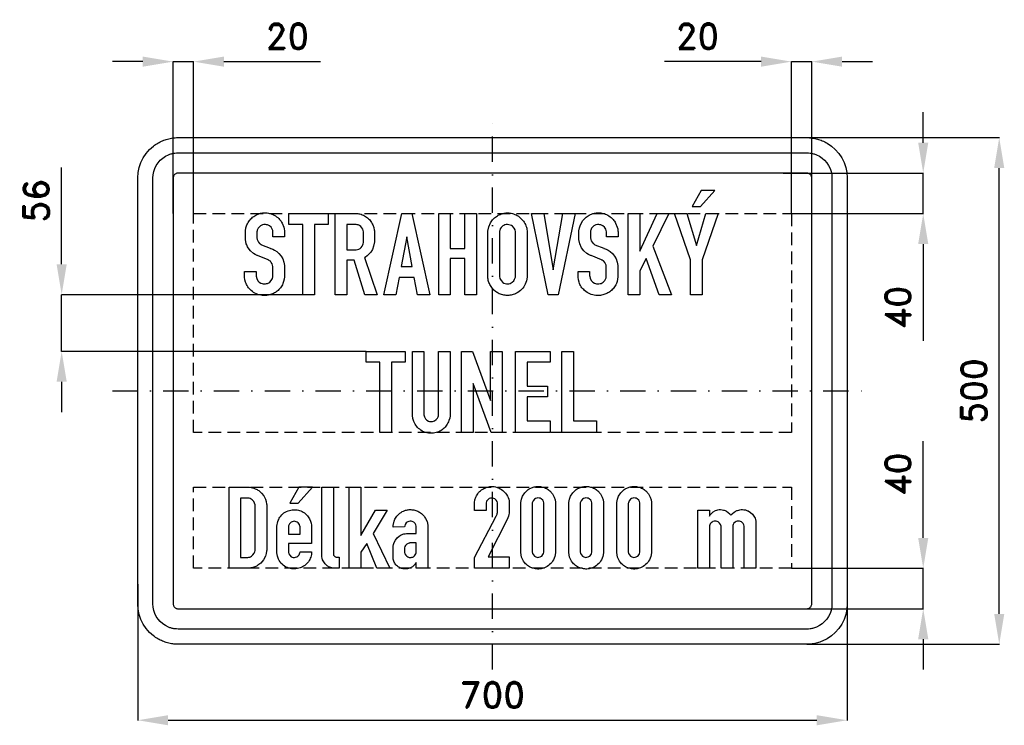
# Model space of a CAD drawing. Header units: millimetres. Extents: x -466 to 505, y -330 to 366.
import ezdxf

# ---------------------------------------------------------------- set-up
doc = ezdxf.new("R2010")
doc.units = ezdxf.units.MM
doc.header["$LTSCALE"] = 5
doc.linetypes.add('ČERCHOVANÁX2', pattern=[2, 1, -0.5, 0, -0.5])
doc.linetypes.add('ČÁRKOVANÁX2', pattern=[1.5, 1, -0.5])
doc.layers.add('Kóty', color=2, linetype='Continuous')
doc.layers.add('Značka', color=7, linetype='Continuous')
doc.styles.get("Standard").update_dxf_attribs({"font": 'romand.shx', "height": 25})
doc.dimstyles.get("Standard").update_dxf_attribs({"dimtxt": 25, "dimasz": 30, "dimexe": 0.18, "dimexo": 0.0625, "dimgap": 12.5, "dimtad": 1, "dimdec": 0, "dimzin": 0, "dimdsep": 46, "dimtxsty": 'Standard', "dimcen": 0.09, "dimadec": 0, "dimazin": 0, "dimtfac": 1, "dimtdec": 0, "dimtofl": 0, "dimtmove": 0, "dimatfit": 3, "dimfxl": 1, "dimtolj": 1, "dimtzin": 0, "dimarcsym": 0})

# ---------------------------------------------------------------- blocks, each defined once
blk = doc.blocks.new('*D2')
at = {"layer": 'Defpoints', "color": 0, "transparency": 16777216}
for p in [(295, -175), (425, -175), (280.77, -215)]:
    blk.add_point(p, dxfattribs=at)
at = {"layer": 'Kóty', "color": 0, "lineweight": -2, "transparency": 16777216}
for p, q in [((425, -145), (425, -49.52)), ((295.06, -175), (425.18, -175)), ((280.83, -215), (425.18, -215)), ((425, -245), (425, -275))]:
    blk.add_line(p, q, dxfattribs=at)
at = {"layer": 'Kóty', "color": 0, "transparency": 16777216}
for points in [[(420, -145), (430, -145), (425, -175)], [(420, -245), (430, -245), (425, -215)]]:
    blk.add_solid(points, dxfattribs=at)
at = {"layer": 'Kóty', "color": 0, "transparency": 16777216, "insert": (400, -82.26), "char_height": 25, "attachment_point": 5, "rotation": 90}
blk.add_mtext('\\A1;40', dxfattribs=at)
blk = doc.blocks.new('*D3')
at = {"layer": 'Defpoints', "color": 0, "transparency": 16777216}
for p in [(-295, 325), (-315, 174.91), (-295, 175)]:
    blk.add_point(p, dxfattribs=at)
at = {"layer": 'Kóty', "color": 0, "lineweight": -2, "transparency": 16777216}
for p, q in [((-345, 325), (-375, 325)), ((-315, 174.97), (-315, 325.18)), ((-295, 175.06), (-295, 325.18)), ((-265, 325), (-169.52, 325))]:
    blk.add_line(p, q, dxfattribs=at)
at = {"layer": 'Kóty', "color": 0, "transparency": 16777216}
for points in [[(-345, 330), (-345, 320), (-315, 325)], [(-265, 330), (-265, 320), (-295, 325)]]:
    blk.add_solid(points, dxfattribs=at)
at = {"layer": 'Kóty', "color": 0, "transparency": 16777216, "insert": (-202.26, 350), "char_height": 25, "attachment_point": 5}
blk.add_mtext('\\A1;20', dxfattribs=at)
blk = doc.blocks.new('*D4')
at = {"layer": 'Defpoints', "color": 0, "transparency": 16777216}
for p in [(295.06, 325), (295.06, 175), (315, 175)]:
    blk.add_point(p, dxfattribs=at)
at = {"layer": 'Kóty', "color": 0, "lineweight": -2, "transparency": 16777216}
for p, q in [((265.06, 325), (169.59, 325)), ((295.06, 175.06), (295.06, 325.18)), ((315, 175.06), (315, 325.18)), ((345, 325), (375, 325))]:
    blk.add_line(p, q, dxfattribs=at)
at = {"layer": 'Kóty', "color": 0, "transparency": 16777216}
for points in [[(265.06, 330), (265.06, 320), (295.06, 325)], [(345, 330), (345, 320), (315, 325)]]:
    blk.add_solid(points, dxfattribs=at)
at = {"layer": 'Kóty', "color": 0, "transparency": 16777216, "insert": (202.32, 350), "char_height": 25, "attachment_point": 5}
blk.add_mtext('\\A1;20', dxfattribs=at)
blk = doc.blocks.new('*D5')
at = {"layer": 'Defpoints', "color": 0, "transparency": 16777216}
for p in [(286.73, 215), (295, 175), (425, 175)]:
    blk.add_point(p, dxfattribs=at)
at = {"layer": 'Kóty', "color": 0, "lineweight": -2, "transparency": 16777216}
for p, q in [((425, 245), (425, 275)), ((286.79, 215), (425.18, 215)), ((295.06, 175), (425.18, 175)), ((425, 145), (425, 49.52))]:
    blk.add_line(p, q, dxfattribs=at)
at = {"layer": 'Kóty', "color": 0, "transparency": 16777216}
for points in [[(420, 245), (430, 245), (425, 215)], [(420, 145), (430, 145), (425, 175)]]:
    blk.add_solid(points, dxfattribs=at)
at = {"layer": 'Kóty', "color": 0, "transparency": 16777216, "insert": (400, 82.26), "char_height": 25, "attachment_point": 5, "rotation": 90}
blk.add_mtext('\\A1;40', dxfattribs=at)
blk = doc.blocks.new('*D6')
at = {"layer": 'Defpoints', "color": 0, "transparency": 16777216}
for p in [(350, -153.82), (-350, -190.8), (350, -325)]:
    blk.add_point(p, dxfattribs=at)
at = {"layer": 'Kóty', "color": 0, "lineweight": -2, "transparency": 16777216}
for p, q in [((350, -153.88), (350, -325.18)), ((-350, -190.86), (-350, -325.18)), ((-320, -325), (320, -325))]:
    blk.add_line(p, q, dxfattribs=at)
at = {"layer": 'Kóty', "color": 0, "transparency": 16777216}
for points in [[(-320, -320), (-320, -330), (-350, -325)], [(320, -320), (320, -330), (350, -325)]]:
    blk.add_solid(points, dxfattribs=at)
at = {"layer": 'Kóty', "color": 0, "transparency": 16777216, "insert": (0, -300), "char_height": 25, "attachment_point": 5}
blk.add_mtext('\\A1;700', dxfattribs=at)
blk = doc.blocks.new('*D7')
at = {"layer": 'Defpoints', "color": 0, "transparency": 16777216}
for p in [(269.62, 250), (500, 250), (310, -250)]:
    blk.add_point(p, dxfattribs=at)
at = {"layer": 'Kóty', "color": 0, "lineweight": -2, "transparency": 16777216}
for p, q in [((269.68, 250), (500.18, 250)), ((500, -220), (500, 220)), ((310.06, -250), (500.18, -250))]:
    blk.add_line(p, q, dxfattribs=at)
at = {"layer": 'Kóty', "color": 0, "transparency": 16777216}
for points in [[(495, 220), (505, 220), (500, 250)], [(495, -220), (505, -220), (500, -250)]]:
    blk.add_solid(points, dxfattribs=at)
at = {"layer": 'Kóty', "color": 0, "transparency": 16777216, "insert": (475, 0), "char_height": 25, "attachment_point": 5, "rotation": 90}
blk.add_mtext('\\A1;500', dxfattribs=at)
blk = doc.blocks.new('*D8')
at = {"layer": 'Defpoints', "color": 0, "transparency": 16777216}
for p in [(-425, 95), (-187.14, 95), (-124.62, 39)]:
    blk.add_point(p, dxfattribs=at)
at = {"layer": 'Kóty', "color": 0, "lineweight": -2, "transparency": 16777216}
for p, q in [((-425, 125), (-425, 220.48)), ((-187.2, 95), (-425.18, 95)), ((-124.68, 39), (-425.18, 39)), ((-425, 9), (-425, -21))]:
    blk.add_line(p, q, dxfattribs=at)
at = {"layer": 'Kóty', "color": 0, "transparency": 16777216}
for points in [[(-430, 125), (-420, 125), (-425, 95)], [(-430, 9), (-420, 9), (-425, 39)]]:
    blk.add_solid(points, dxfattribs=at)
at = {"layer": 'Kóty', "color": 0, "transparency": 16777216, "insert": (-450, 187.74), "char_height": 25, "attachment_point": 5, "rotation": 90}
blk.add_mtext('\\A1;56', dxfattribs=at)

msp = doc.modelspace()

# ---------------------------------------------------------------- linework, layer by layer
at = {"layer": 'Kóty'}
for points in [[(-315, 325), (-295, 325)], [(295.062, 325), (315, 325)], [(425, 175), (425, 215)], [(-425, 39), (-425, 95)], [(425, -215), (425, -175)]]:
    msp.add_lwpolyline(points, dxfattribs=at)
at = {"layer": 'Značka', "color": 6, "linetype": 'ČERCHOVANÁX2', "ltscale": 5}
for points in [[(0, -275), (0, 275)], [(-375, 0), (375, 0)]]:
    msp.add_lwpolyline(points, dxfattribs=at)
at = {"layer": 'Značka', "color": 5}
for points in [[(-310, -250), (-310.16, -250), (-310.31, -249.999, -0.032183), (-315.48, -249.637, -0.0354439), (-320.55, -248.582, -0.03628), (-325.46, -246.923, -0.0344196), (-330.09, -244.589, -0.033745), (-334.4, -241.714), (-338.28, -238.284), (-341.72, -234.403), (-344.59, -230.091), (-346.91, -225.46), (-348.58, -220.555), (-349.65, -215.477), (-350, -210.314), (-350, -210.157), (-350, -210), (-350, 210), (-350, 210.157), (-350, 210.314), (-349.64, 215.479), (-348.58, 220.555), (-346.92, 225.464), (-344.59, 230.091), (-341.71, 234.402), (-338.28, 238.284), (-334.4, 241.717, -0.0341991), (-330.09, 244.589, -0.0340344), (-325.46, 246.906, -0.0334143), (-320.55, 248.582, -0.0341236), (-315.48, 249.654, -0.0367402), (-310.31, 249.999), (-310.16, 250), (-310, 250), (310, 250), (310.16, 250), (310.31, 249.999, -0.032183), (315.48, 249.637, -0.0354467), (320.55, 248.582, -0.0362744), (325.46, 246.923, -0.0344144), (330.09, 244.589), (334.4, 241.714), (338.28, 238.284), (341.72, 234.403), (344.59, 230.091), (346.91, 225.46), (348.58, 220.555), (349.65, 215.477), (350, 210.314), (350, 210.157), (350, 210), (350, -210), (350, -210.157), (350, -210.314), (349.64, -215.479), (348.58, -220.555), (346.92, -225.464), (344.59, -230.091), (341.71, -234.402), (338.28, -238.284), (334.4, -241.717), (330.09, -244.589), (325.46, -246.906, -0.0334198), (320.55, -248.582, -0.0341208), (315.48, -249.654, -0.0367461), (310.31, -249.999), (310.16, -250), (310, -250), (-310, -250)], [(-310, -235), (-310.1, -235), (-310.2, -234.999, -0.0321783), (-313.42, -234.773, -0.035432), (-316.6, -234.114, -0.0362611), (-319.66, -233.077), (-322.56, -231.618), (-325.25, -229.821), (-327.68, -227.678), (-329.82, -225.252), (-331.62, -222.557), (-333.07, -219.663), (-334.11, -216.597), (-334.78, -213.423), (-335, -210.196), (-335, -210.098), (-335, -210), (-335, 210), (-335, 210.098), (-335, 210.196), (-334.77, 213.424), (-334.11, 216.597), (-333.08, 219.665), (-331.62, 222.557), (-329.82, 225.251), (-327.68, 227.678), (-325.25, 229.823), (-322.56, 231.618), (-319.66, 233.066, -0.033371), (-316.6, 234.114, -0.0341459), (-313.42, 234.784, -0.0367388), (-310.2, 234.999), (-310.1, 235), (-310, 235), (310, 235), (310.1, 235), (310.2, 234.999, -0.0321972), (313.42, 234.773, -0.0354136), (316.6, 234.114, -0.0362254), (319.66, 233.077), (322.56, 231.618), (325.25, 229.821), (327.68, 227.678), (329.82, 225.252), (331.62, 222.557), (333.07, 219.663), (334.11, 216.597), (334.78, 213.423), (335, 210.196), (335, 210.098), (335, 210), (335, -210), (335, -210.098), (335, -210.196), (334.77, -213.424), (334.11, -216.597), (333.08, -219.665), (331.62, -222.557), (329.82, -225.251), (327.68, -227.678), (325.25, -229.823), (322.56, -231.618), (319.66, -233.066), (316.6, -234.114, -0.0341366), (313.42, -234.784, -0.0367481), (310.2, -234.999), (310.1, -235), (310, -235), (-310, -235)], [(-310, -215), (310, -215), (310.02, -215), (310.04, -215, 0.0321908), (310.68, -214.955), (311.32, -214.823), (311.93, -214.615), (312.51, -214.324), (313.05, -213.964), (313.54, -213.536), (313.96, -213.05), (314.32, -212.511), (314.61, -211.933), (314.82, -211.319), (314.96, -210.685), (315, -210.039), (315, -210.02), (315, -210), (315, 210), (315, 210.02), (315, 210.039), (314.95, 210.685), (314.82, 211.319), (314.62, 211.933), (314.32, 212.511), (313.96, 213.05), (313.54, 213.536), (313.05, 213.965), (312.51, 214.324), (311.93, 214.613), (311.32, 214.823), (310.68, 214.957), (310.04, 215), (310.02, 215), (310, 215), (-310, 215), (-310.02, 215), (-310.04, 215, 0.0322852), (-310.68, 214.955), (-311.32, 214.823), (-311.93, 214.615), (-312.51, 214.324), (-313.05, 213.964), (-313.54, 213.536), (-313.96, 213.05), (-314.32, 212.511), (-314.61, 211.933), (-314.82, 211.319), (-314.96, 210.685), (-315, 210.039), (-315, 210.02), (-315, 210), (-315, -210), (-315, -210.02), (-315, -210.039), (-314.95, -210.685), (-314.82, -211.319), (-314.62, -211.933), (-314.32, -212.511), (-313.96, -213.05), (-313.54, -213.536), (-313.05, -213.965), (-312.51, -214.324), (-311.93, -214.613), (-311.32, -214.823), (-310.68, -214.957), (-310.04, -215), (-310.02, -215), (-310, -215)], [(-233.07, 117.942), (-233.07, 113.633), (-233.05, 113.429), (-233.04, 113.225), (-232.54, 110.907), (-231.4, 108.825), (-230.04, 107.394), (-228.36, 106.392, 0.0722468), (-226.23, 105.784, 0.0598211), (-223.99, 105.75, 0.0623344), (-221.77, 106.196, 0.0805348), (-219.78, 107.233), (-218.17, 108.838), (-217.12, 110.858), (-216.88, 111.563), (-216.72, 112.283), (-216.67, 112.587), (-216.63, 112.892), (-216.63, 122.25), (-216.63, 122.592), (-216.65, 122.933), (-216.91, 124.288), (-217.43, 125.583), (-218.16, 126.837), (-219.1, 127.917), (-219.82, 128.505), (-220.61, 128.992), (-220.93, 129.162), (-221.27, 129.325), (-231.71, 133.533), (-231.96, 133.628), (-232.21, 133.725), (-234.07, 134.642), (-235.81, 135.8), (-238.67, 138.317), (-240.97, 141.358, -0.0616245), (-242.82, 145.258), (-243.66, 149.467), (-243.69, 149.813), (-243.72, 150.158), (-243.72, 156.992), (-243.71, 157.555), (-243.69, 158.117), (-243.21, 161.111), (-242.17, 163.992, -0.0592737), (-239.82, 168.071, -0.0649142), (-236.56, 171.442, -0.0704478), (-232.29, 174.117, -0.069023), (-227.44, 175.525, -0.0591501), (-223.18, 175.76, -0.0595004), (-219, 174.992, -0.0737051), (-214.06, 172.742, -0.0723396), (-209.97, 169.167, -0.0586885), (-207.43, 165.634), (-205.81, 161.633), (-205.39, 159.902), (-205.15, 158.142), (-205.12, 157.754), (-205.09, 157.367), (-205.09, 152.167), (-216.52, 152.167), (-216.52, 156.492), (-216.55, 156.717), (-216.57, 156.942), (-216.8, 158.328), (-217.24, 159.658), (-218.39, 161.475), (-220.06, 162.883), (-221.93, 163.819, 0.0706575), (-223.98, 164.208, 0.0968647), (-226.91, 163.849, 0.097788), (-229.51, 162.408), (-231.09, 160.718), (-232.02, 158.642), (-232.19, 157.856), (-232.29, 157.058), (-232.32, 156.817), (-232.34, 156.575), (-232.34, 151.425), (-232.32, 151.221), (-232.31, 151.017), (-232.02, 149.467), (-231.46, 147.992), (-230.71, 146.715), (-229.72, 145.608), (-229.09, 145.068), (-228.4, 144.617), (-228.15, 144.48), (-227.89, 144.35), (-219.22, 140.875), (-218.95, 140.745), (-218.67, 140.617), (-216.8, 139.813), (-214.97, 138.95), (-212.69, 137.493), (-210.67, 135.667), (-208.55, 133.123), (-206.92, 130.25), (-205.79, 127.077), (-205.23, 123.758), (-205.21, 123.492), (-205.18, 123.225), (-205.18, 113.075), (-205.2, 112.858), (-205.22, 112.642), (-205.5, 110.392), (-205.98, 108.175, -0.0699369), (-207.8, 103.808, -0.0664355), (-210.75, 100.058, -0.060065), (-214.11, 97.302, -0.0585043), (-218.01, 95.417, -0.0603234), (-222.45, 94.349, -0.0589131), (-227.04, 94.358, -0.0774904), (-232.92, 95.864, -0.0829063), (-238.04, 99.133, -0.0708986), (-241.38, 102.865, -0.0727443), (-243.52, 107.35), (-244.15, 109.818), (-244.48, 112.342), (-244.5, 112.604), (-244.52, 112.867), (-244.52, 117.942), (-233.07, 117.942)], [(-155.11, 95.008), (-155.11, 175), (-134.12, 175), (-133.58, 174.998), (-133.04, 174.983, -0.0837761), (-128.45, 173.964, -0.0686376), (-124.29, 171.583, -0.0685329), (-120.62, 168.154, -0.0720971), (-118.07, 163.9), (-117.14, 161.321), (-116.56, 158.642), (-116.5, 158.263), (-116.44, 157.883), (-116.44, 146.933), (-116.5, 146.462), (-116.56, 145.992), (-117.22, 142.739), (-118.4, 139.642), (-120.01, 136.918), (-122.12, 134.542), (-123.62, 133.221), (-125.25, 132.075), (-125.66, 131.822), (-126.07, 131.575), (-113.62, 95.008), (-125.82, 95.008), (-136.53, 129.217), (-143.64, 129.217), (-143.64, 95.008), (-155.11, 95.008)], [(-4.55, 157.075), (-4.52, 157.404), (-4.5, 157.733), (-3.7, 161.95), (-1.98, 165.9, -0.0716258), (0.99, 169.902, -0.0679083), (4.94, 172.942, -0.0544799), (8.55, 174.646, -0.0541839), (12.43, 175.533, -0.0655175), (17.32, 175.557, -0.0682259), (22.03, 174.3, -0.0768003), (26.79, 171.547, -0.0704221), (30.58, 167.492, -0.0681892), (33.1, 162.982, -0.0846835), (34.14, 158.025), (34.16, 157.692), (34.18, 157.358), (34.18, 112.942), (34.14, 112.583), (34.11, 112.225), (33.51, 108.811), (32.33, 105.533, -0.0865179), (28.87, 100.296, -0.0879321), (23.83, 96.525, -0.0674266), (19.48, 94.812, -0.0628123), (14.84, 94.275, -0.0621647), (10.13, 94.798, -0.0660851), (5.73, 96.483, -0.0603162), (2.2, 98.871, -0.0556531), (-0.71, 102.025, -0.060057), (-3.04, 105.942, -0.0708195), (-4.27, 110.275), (-4.41, 111.36), (-4.51, 112.45), (-4.53, 112.746), (-4.55, 113.042), (-4.55, 157.075)], [(95.92, 117.942), (95.92, 113.633), (95.93, 113.429), (95.94, 113.225), (96.44, 110.907), (97.58, 108.825), (98.94, 107.394), (100.63, 106.392, 0.0721862), (102.75, 105.784, 0.0598211), (104.99, 105.75, 0.0623489), (107.22, 106.196, 0.0805348), (109.2, 107.233), (110.81, 108.838), (111.87, 110.858), (112.1, 111.563), (112.26, 112.283), (112.31, 112.587), (112.35, 112.892), (112.35, 122.25), (112.35, 122.592), (112.33, 122.933), (112.08, 124.288), (111.55, 125.583), (110.83, 126.837), (109.88, 127.917), (109.17, 128.505), (108.38, 128.992), (108.05, 129.162), (107.72, 129.325), (97.28, 133.533), (97.03, 133.628), (96.78, 133.725), (94.91, 134.642), (93.18, 135.8), (90.32, 138.317), (88.02, 141.358), (86.17, 145.258), (85.33, 149.467), (85.3, 149.813), (85.27, 150.158), (85.27, 156.992), (85.27, 157.555), (85.29, 158.117), (85.77, 161.111), (86.81, 163.992), (89.16, 168.071, -0.0649142), (92.43, 171.442, -0.0704478), (96.7, 174.117, -0.069023), (101.54, 175.525, -0.0591501), (105.8, 175.76, -0.0595004), (109.98, 174.992, -0.0737051), (114.92, 172.742, -0.0723396), (119.02, 169.167, -0.0586885), (121.55, 165.634), (123.18, 161.633), (123.6, 159.902), (123.83, 158.142), (123.87, 157.754), (123.89, 157.367), (123.89, 152.167), (112.46, 152.167), (112.46, 156.492), (112.44, 156.717), (112.41, 156.942), (112.18, 158.328), (111.74, 159.658), (110.59, 161.475), (108.93, 162.883), (107.05, 163.819, 0.0706712), (105, 164.208, 0.0968626), (102.08, 163.849, 0.097788), (99.48, 162.408), (97.89, 160.718), (96.97, 158.642), (96.8, 157.856), (96.69, 157.058), (96.67, 156.817), (96.64, 156.575), (96.64, 151.425), (96.66, 151.221), (96.68, 151.017), (96.96, 149.467), (97.53, 147.992), (98.28, 146.715), (99.26, 145.608), (99.89, 145.068), (100.58, 144.617), (100.84, 144.48), (101.09, 144.35), (109.76, 140.875), (110.03, 140.745), (110.31, 140.617), (112.18, 139.813), (114.02, 138.95), (116.29, 137.493), (118.31, 135.667), (120.43, 133.123), (122.06, 130.25), (123.19, 127.077), (123.75, 123.758), (123.78, 123.492), (123.8, 123.225), (123.8, 113.075), (123.78, 112.858), (123.76, 112.642), (123.48, 110.392), (123, 108.175, -0.069986), (121.18, 103.808, -0.0664355), (118.23, 100.058, -0.060065), (114.87, 97.302, -0.0585043), (110.98, 95.417, -0.0603234), (106.53, 94.349, -0.0589101), (101.94, 94.358, -0.0774704), (96.06, 95.864, -0.082863), (90.94, 99.133, -0.0708259), (87.61, 102.865, -0.0727016), (85.47, 107.35), (84.83, 109.818), (84.5, 112.342), (84.48, 112.604), (84.46, 112.867), (84.46, 117.942), (95.92, 117.942)], [(-143.64, 164.192), (-143.64, 139.267), (-134.92, 139.267), (-134.61, 139.276), (-134.31, 139.292, 0.0896395), (-131.76, 139.954, 0.0957111), (-129.61, 141.475), (-128.56, 142.748), (-127.79, 144.217), (-127.41, 145.261), (-127.19, 146.342), (-127.16, 146.629), (-127.14, 146.917), (-127.14, 156.475), (-127.16, 156.738), (-127.19, 157), (-127.42, 158.33), (-127.86, 159.608), (-128.73, 161.131), (-129.95, 162.4), (-131.21, 163.272), (-132.62, 163.858), (-133.54, 164.084), (-134.48, 164.183), (-134.81, 164.192), (-135.14, 164.192), (-143.64, 164.192)], [(6.9, 156.458), (6.9, 113.65), (6.92, 113.367), (6.95, 113.083), (7.44, 110.866), (8.5, 108.858), (10.24, 107.092, 0.086079), (12.49, 106.017, 0.0855203), (14.97, 105.671, 0.0834693), (17.42, 106.158, 0.0742466), (19.4, 107.191), (21, 108.75), (21.9, 110.164), (22.48, 111.733), (22.63, 112.433), (22.71, 113.142), (22.72, 113.404), (22.73, 113.667), (22.73, 156.575), (22.7, 156.871), (22.68, 157.167), (22.27, 158.994), (21.43, 160.675), (19.75, 162.532, 0.0838675), (17.53, 163.725, 0.0862725), (14.96, 164.221, 0.0864406), (12.38, 163.825, 0.0775916), (10.28, 162.827), (8.62, 161.242), (7.77, 159.889), (7.21, 158.392), (7.04, 157.672), (6.93, 156.942), (6.92, 156.7), (6.9, 156.458)], [(-78.97, 39), (-67.57, 39), (-67.57, -22.908), (-67.55, -23.192), (-67.53, -23.475), (-67.03, -25.578), (-65.97, -27.467), (-64.73, -28.776), (-63.19, -29.7, 0.0785427), (-61.2, -30.246, 0.0781895), (-59.14, -30.158, 0.0795996), (-57.12, -29.469), (-55.38, -28.2), (-54.29, -26.941), (-53.59, -25.467), (-53.38, -24.663), (-53.24, -23.842), (-53.21, -23.625), (-53.18, -23.408), (-53.18, 39), (-41.79, 39), (-41.79, -23.758), (-41.79, -24.1), (-41.79, -24.442), (-42.12, -26.913), (-42.86, -29.317, -0.065527), (-45.2, -33.798, -0.0714881), (-48.65, -37.475, -0.0753688), (-53.02, -40.207, -0.0739235), (-58.03, -41.55, -0.0916798), (-64.61, -41.292, -0.0962638), (-70.63, -38.675, -0.0816806), (-74.74, -35.009, -0.0765706), (-77.51, -30.267), (-78.48, -27.335), (-78.93, -24.3), (-78.95, -23.971), (-78.97, -23.642), (-78.97, 39)], [(-259.86, -175), (-259.86, -94.992), (-240.55, -94.992), (-240.05, -95.026), (-239.55, -95.067, -0.0409619), (-236.71, -95.575, -0.0391357), (-233.97, -96.533, -0.0517276), (-230.62, -98.346, -0.0556042), (-227.73, -100.825), (-225.5, -103.649), (-223.9, -106.875), (-223.16, -109.222), (-222.77, -111.642), (-222.75, -111.883), (-222.73, -112.125), (-222.73, -157.325), (-222.75, -157.675), (-222.77, -158.025), (-223.14, -160.517), (-223.87, -162.933), (-225.81, -166.691), (-228.6, -169.9, -0.0628803), (-232.28, -172.645, -0.0695289), (-236.5, -174.325), (-238.31, -174.714), (-240.15, -174.925), (-240.75, -174.966), (-241.35, -175), (-259.86, -175)], [(-151.21, -175), (-156, -175), (-156.37, -174.973), (-156.74, -174.942, -0.036044), (-158.56, -174.63), (-160.33, -174.05, -0.0608763), (-162.9, -172.658), (-165.07, -170.692), (-166.5, -168.795), (-167.54, -166.667), (-168.02, -165.172), (-168.32, -163.633), (-168.37, -163.254), (-168.41, -162.875), (-168.41, -94.992), (-156.94, -94.992), (-156.94, -160.55), (-156.91, -160.796), (-156.88, -161.042), (-156.66, -161.915), (-156.25, -162.717), (-155.65, -163.393), (-154.89, -163.867), (-154.45, -164.027), (-154, -164.125), (-153.8, -164.153), (-153.6, -164.175), (-151.21, -164.175), (-151.21, -175)], [(-17.71, -174.992), (-17.71, -164.283), (3.64, -123.55), (3.95, -122.998), (4.24, -122.433), (4.54, -121.671), (4.78, -120.883), (4.98, -120.114), (5.09, -119.333), (5.1, -119.03), (5.1, -118.725), (5.1, -111.233), (5.08, -110.878), (5.05, -110.525), (4.59, -109.12), (3.74, -107.875), (2.3, -106.605, 0.0903818), (0.55, -105.883, 0.11979), (-1.99, -105.872, 0.119924), (-4.31, -107.033), (-5.75, -108.709), (-6.32, -110.767), (-6.33, -111.05), (-6.34, -111.333), (-6.34, -117.983), (-17.71, -117.983), (-17.71, -110.758), (-17.7, -110.396), (-17.68, -110.033), (-17.28, -107.389), (-16.43, -104.842, -0.0838984), (-13.62, -100.35, -0.0785134), (-9.51, -96.95, -0.0638924), (-5.71, -95.119, -0.0673252), (-1.59, -94.342, -0.100454), (4.72, -95.148, -0.09702), (10.38, -98.375, -0.102919), (14.85, -103.7, -0.12666), (16.52, -110.183), (16.53, -110.546), (16.54, -110.908), (16.54, -118.783), (16.53, -119.067), (16.51, -119.35), (16.37, -120.679), (16.15, -122), (15.78, -123.652), (15.27, -125.258), (15.19, -125.475), (15.1, -125.692), (-4.09, -163.583), (16.56, -163.583), (16.56, -174.992), (-17.71, -174.992)], [(27.9, -110.892), (27.92, -110.421), (27.95, -109.95), (28.52, -106.76), (29.73, -103.733), (31.81, -100.491), (34.59, -97.833, -0.0573432), (37.72, -95.892, -0.0560204), (41.21, -94.7, -0.0629522), (45.36, -94.228, -0.0650603), (49.5, -94.817, -0.06221), (53.21, -96.261, -0.0596193), (56.47, -98.558), (59.14, -101.461), (61.05, -104.908), (61.86, -107.354), (62.22, -109.892), (62.24, -110.304), (62.25, -110.717), (62.25, -159.083), (62.24, -159.413), (62.22, -159.742), (61.58, -163.302), (60.14, -166.658, -0.0909099), (56.39, -171.406, -0.0926489), (51.2, -174.517, -0.0699627), (46.99, -175.641, -0.0683834), (42.64, -175.575, -0.0774013), (37.77, -174.159, -0.0793055), (33.56, -171.325, -0.0685323), (30.7, -168.005), (28.8, -164.058), (28.18, -161.844), (27.91, -159.575), (27.9, -159.304), (27.9, -159.033), (27.9, -110.892)], [(75.25, -110.892), (75.28, -110.421), (75.3, -109.95), (75.88, -106.76), (77.09, -103.733), (79.17, -100.491), (81.95, -97.833, -0.0573814), (85.08, -95.892, -0.0560382), (88.57, -94.7, -0.0629493), (92.72, -94.228, -0.0650648), (96.85, -94.817, -0.06221), (100.57, -96.261, -0.059587), (103.83, -98.558), (106.5, -101.461), (108.4, -104.908), (109.22, -107.354), (109.58, -109.892), (109.6, -110.304), (109.61, -110.717), (109.61, -159.083), (109.6, -159.413), (109.58, -159.742), (108.94, -163.302), (107.5, -166.658, -0.0909099), (103.75, -171.406, -0.0926489), (98.56, -174.517, -0.0699338), (94.35, -175.641, -0.0683834), (90, -175.575, -0.0774013), (85.12, -174.159, -0.0793593), (80.92, -171.325, -0.0686166), (78.06, -168.005), (76.16, -164.058), (75.54, -161.844), (75.27, -159.575), (75.26, -159.304), (75.25, -159.033), (75.25, -110.892)], [(122.61, -110.892), (122.63, -110.421), (122.66, -109.95), (123.24, -106.76), (124.45, -103.733), (126.53, -100.491), (129.3, -97.833, -0.0573814), (132.44, -95.892, -0.0560382), (135.93, -94.7, -0.0629625), (140.08, -94.228, -0.0650603), (144.21, -94.817, -0.0622287), (147.93, -96.261, -0.059587), (151.19, -98.558), (153.86, -101.461), (155.76, -104.908), (156.58, -107.354), (156.94, -109.892), (156.96, -110.304), (156.97, -110.717), (156.97, -159.083), (156.96, -159.413), (156.94, -159.742), (156.29, -163.302), (154.85, -166.658, -0.0909099), (151.1, -171.406, -0.0926489), (145.92, -174.517, -0.0699338), (141.71, -175.641, -0.0683834), (137.35, -175.575, -0.0774013), (132.48, -174.159, -0.0793292), (128.28, -171.325, -0.068577), (125.42, -168.005), (123.52, -164.058), (122.9, -161.844), (122.63, -159.575), (122.62, -159.304), (122.61, -159.033), (122.61, -110.892)], [(-248.4, -105.683), (-248.4, -164.342), (-241.8, -164.342), (-241.56, -164.314), (-241.32, -164.283, 0.0420479), (-239.51, -163.897, 0.0682814), (-237.84, -163.133), (-236.33, -161.889), (-235.19, -160.258), (-234.54, -158.837), (-234.22, -157.333), (-234.2, -157.071), (-234.18, -156.808), (-234.18, -113.083), (-234.18, -112.725), (-234.2, -112.367), (-234.59, -110.659), (-235.45, -109.092), (-237.05, -107.353, 0.0832393), (-239.07, -106.208), (-240.12, -105.88), (-241.2, -105.717), (-241.47, -105.698), (-241.74, -105.683), (-248.4, -105.683)], [(39.28, -111.425), (39.28, -158.017), (39.29, -158.32), (39.31, -158.625), (39.61, -160.326), (40.35, -161.867), (41.41, -163.014), (42.79, -163.792, 0.093696), (44.87, -164.234, 0.0987709), (46.95, -163.875, 0.0896123), (48.62, -162.947), (49.88, -161.508), (50.47, -160.338), (50.75, -159.075), (50.77, -158.859), (50.78, -158.642), (50.78, -111.175), (50.77, -110.82), (50.75, -110.467), (50.38, -109.02), (49.58, -107.733), (47.97, -106.367, 0.0963734), (45.95, -105.708, 0.104519), (43.66, -105.805, 0.103999), (41.57, -106.825), (40.07, -108.419), (39.35, -110.425), (39.3, -110.924), (39.28, -111.425)], [(86.64, -111.425), (86.64, -158.017), (86.65, -158.32), (86.67, -158.625), (86.97, -160.326), (87.71, -161.867), (88.77, -163.014), (90.15, -163.792, 0.0936617), (92.23, -164.234, 0.0987709), (94.31, -163.875, 0.0896123), (95.98, -162.947), (97.24, -161.508), (97.83, -160.338), (98.1, -159.075), (98.12, -158.859), (98.14, -158.642), (98.14, -111.175), (98.13, -110.82), (98.11, -110.467), (97.74, -109.02), (96.94, -107.733), (95.32, -106.367, 0.0963017), (93.31, -105.708, 0.104519), (91.01, -105.805, 0.104091), (88.93, -106.825), (87.43, -108.419), (86.71, -110.425), (86.66, -110.924), (86.64, -111.425)], [(134, -111.425), (134, -158.017), (134.01, -158.32), (134.03, -158.625), (134.33, -160.326), (135.07, -161.867), (136.12, -163.014), (137.5, -163.792, 0.0937093), (139.59, -164.234, 0.0987709), (141.67, -163.875, 0.0894877), (143.34, -162.947), (144.6, -161.508), (145.18, -160.338), (145.46, -159.075), (145.48, -158.859), (145.5, -158.642), (145.5, -111.175), (145.49, -110.82), (145.47, -110.467), (145.1, -109.02), (144.3, -107.733), (142.68, -106.367, 0.0963481), (140.67, -105.708, 0.104519), (138.37, -105.805, 0.104091), (136.29, -106.825), (134.79, -108.419), (134.07, -110.425), (134.02, -110.924), (134, -111.425)], [(-178.42, -158.625), (-178.45, -159.371), (-178.5, -160.117, -0.076079), (-179.73, -165.141, -0.0826268), (-182.45, -169.567, -0.0840011), (-186.29, -173.002, -0.0782776), (-191.02, -175.05, -0.0856362), (-196.68, -175.701, -0.0877255), (-202.26, -174.392, -0.094605), (-207.54, -171.085, -0.106627), (-211.09, -166.092), (-212.16, -162.944), (-212.67, -159.658), (-212.7, -159.404), (-212.72, -159.15), (-212.72, -133.808), (-212.68, -133.567), (-212.64, -133.325), (-211.61, -128.857, -0.0723805), (-209.69, -124.733, -0.104841), (-205.66, -120.441, -0.0902901), (-200.21, -117.917, -0.0777033), (-195.22, -117.201, -0.077789), (-190.28, -118.042, -0.0807204), (-185.47, -120.404, -0.0876194), (-181.72, -124.167), (-180.42, -126.256), (-179.44, -128.517), (-178.82, -130.518), (-178.48, -132.575), (-178.45, -132.991), (-178.42, -133.408), (-178.42, -150.692), (-201.25, -150.692), (-201.25, -158.958), (-201.26, -159.184), (-201.25, -159.408), (-200.87, -160.877), (-199.99, -162.183), (-198.42, -163.567, 0.1006), (-196.5, -164.283, 0.113478), (-194.15, -164.207, 0.108901), (-192.02, -163.133), (-190.67, -161.664), (-189.95, -159.842), (-189.85, -159.236), (-189.79, -158.625), (-178.42, -158.625)], [(-75.25, -175), (-75.24, -169.35), (-75.88, -170.348), (-76.58, -171.308), (-78.86, -173.447, -0.0679011), (-81.65, -174.9, -0.0517995), (-83.91, -175.535, -0.0499119), (-86.25, -175.7, -0.0742144), (-89.78, -175.134, -0.0802214), (-92.98, -173.525, -0.0887498), (-95.84, -170.739, -0.0863992), (-97.59, -167.167), (-97.9, -166.007), (-98.05, -164.825), (-98.08, -164.409), (-98.09, -163.992), (-98.09, -154.075), (-98.06, -153.687), (-98.03, -153.3), (-97.69, -151.487), (-97.09, -149.733), (-95.79, -147.235), (-94.02, -145.058), (-92.12, -143.423), (-89.95, -142.142), (-87.5, -141.169, -0.0601193), (-84.91, -140.742), (-84.65, -140.727), (-84.39, -140.717), (-75.2, -140.717), (-75.2, -133.808), (-75.22, -133.596), (-75.25, -133.383), (-75.66, -132.022), (-76.4, -130.8), (-77.66, -129.586), (-79.25, -128.833, 0.0945579), (-81.3, -128.566, 0.0970238), (-83.32, -129.083, 0.0941791), (-85.01, -130.217), (-86.11, -131.867), (-86.47, -133.039), (-86.66, -134.267), (-98.09, -134.35), (-98.06, -133.575), (-98.01, -132.8), (-97.1, -128.537, -0.0687873), (-95.07, -124.633, -0.085674), (-91.31, -120.608, -0.0855689), (-86.45, -118.067, -0.0554559), (-83.09, -117.253, -0.0533492), (-79.65, -117.183, -0.0615278), (-75.61, -117.969, -0.0626069), (-71.89, -119.717, -0.0647795), (-68.57, -122.343, -0.0622534), (-66, -125.733), (-64.49, -128.94), (-63.81, -132.375), (-63.78, -132.825), (-63.76, -133.275), (-63.76, -175), (-75.25, -175)], [(202.69, -175), (202.69, -117.825), (214.15, -117.825), (214.15, -123.517), (214.92, -122.366), (215.75, -121.267), (217.71, -119.438), (220.05, -118.108, -0.0567291), (222.43, -117.345, -0.0546389), (224.93, -117.125, -0.0655257), (228.01, -117.534, -0.0658167), (230.89, -118.725), (232.61, -119.865), (234.09, -121.283), (234.68, -121.984), (235.24, -122.708), (235.85, -121.99), (236.48, -121.292), (238.95, -119.254, -0.0639781), (241.83, -117.867, -0.0504293), (244.18, -117.263, -0.046762), (246.61, -117.125, -0.0540953), (249.51, -117.494, -0.0562744), (252.25, -118.483), (254.49, -119.827), (256.45, -121.583), (257.95, -123.439), (259.04, -125.542), (259.5, -127.005), (259.76, -128.517), (259.82, -128.975), (259.86, -129.433), (259.86, -175), (248.45, -175), (248.45, -134.133), (248.45, -133.816), (248.43, -133.5), (248.04, -132.041), (247.23, -130.733), (245.63, -129.293, 0.102629), (243.61, -128.567, 0.105002), (241.39, -128.626, 0.103212), (239.39, -129.558), (238.26, -130.61), (237.46, -131.933), (237.18, -132.701), (237.05, -133.5), (237.05, -133.679), (237.05, -133.858), (237.05, -175), (225.59, -175), (225.59, -134.375), (225.58, -133.983), (225.56, -133.592), (225.12, -131.964), (224.17, -130.533), (222.63, -129.243, 0.0947073), (220.74, -128.592, 0.0990576), (218.6, -128.63, 0.0992324), (216.64, -129.475), (215.68, -130.266), (214.93, -131.258), (214.46, -132.232), (214.2, -133.275), (214.18, -133.5), (214.15, -133.725), (214.15, -175), (202.69, -175)], [(-189.83, -141.458), (-189.83, -134.042), (-189.85, -133.733), (-189.88, -133.425), (-190.47, -131.647), (-191.66, -130.167, 0.101055), (-193.48, -129.031, 0.0988048), (-195.59, -128.683, 0.092309), (-197.57, -129.036, 0.0953409), (-199.28, -130.075), (-200.27, -131.191), (-200.93, -132.525), (-201.09, -133.048), (-201.2, -133.583), (-201.21, -133.77), (-201.23, -133.958), (-201.23, -141.458), (-189.83, -141.458)], [(-75.21, -150.042), (-80.91, -150.042), (-81.13, -150.048), (-81.35, -150.058, 0.046452), (-82.32, -150.217), (-83.26, -150.55), (-84.59, -151.35), (-85.66, -152.492), (-86.33, -153.677), (-86.62, -154.983), (-86.63, -155.133), (-86.64, -155.283), (-86.64, -159.017), (-86.63, -159.188), (-86.62, -159.358), (-86.28, -160.776), (-85.55, -162.058), (-84.58, -163.11), (-83.38, -163.858), (-82.17, -164.259, 0.0556655), (-80.89, -164.367, 0.0650413), (-79.37, -164.163, 0.0760842), (-77.99, -163.558), (-77.01, -162.798), (-76.2, -161.833), (-75.58, -160.799), (-75.25, -159.667), (-75.23, -159.455), (-75.21, -159.242), (-75.21, -150.042)]]:
    msp.add_lwpolyline(points, format="xyb", dxfattribs=at)
for points in [[(197.03, 182.128), (205.26, 182.128), (219.4, 197.904), (206.09, 197.904), (197.03, 182.128)], [(-187.14, 95), (-187.14, 164.325), (-200.76, 164.325), (-200.76, 175), (-162.12, 175), (-162.11, 164.325), (-175.7, 164.325), (-175.7, 95), (-187.14, 95)], [(-107.28, 95), (-89.54, 175.008), (-79.52, 175.008), (-61.63, 95), (-73.8, 95), (-77.12, 112.125), (-92.01, 112.125), (-95.23, 95), (-107.28, 95)], [(-52.97, 95), (-52.97, 175), (-41.57, 175), (-41.57, 140.683), (-27.25, 140.683), (-27.25, 175), (-15.89, 175), (-15.89, 95), (-27.25, 95), (-27.25, 130.658), (-41.57, 130.658), (-41.57, 95), (-52.97, 95)], [(55, 95), (38.52, 175), (50.63, 175), (59.98, 119.417), (69.3, 175), (81.46, 175), (64.96, 95), (55, 95)], [(133.89, 95.008), (133.89, 175), (145.32, 175), (145.32, 137.925), (162.55, 175), (174.06, 175), (158.18, 142.867), (176.78, 95.008), (164.58, 95.008), (151.75, 130.658), (145.32, 118.642), (145.32, 95.008), (133.89, 95.008)], [(195.44, 95), (195.47, 129.325), (179.78, 175.008), (191.93, 175.008), (201.23, 143.667), (210.52, 175.008), (222.64, 175.008), (206.93, 129.325), (206.94, 95), (195.44, 95)], [(-89.97, 122.867), (-79.04, 122.867), (-84.54, 152.083), (-89.97, 122.867)], [(-111, -41), (-111, 28.325), (-124.62, 28.325), (-124.62, 39), (-85.98, 39), (-85.97, 28.325), (-99.56, 28.325), (-99.56, -41), (-111, -41)], [(-30.45, -41), (-30.45, 39), (-19.62, 39), (-1.84, -9.533), (-1.84, 39), (9.55, 39), (9.55, -41), (-1.14, -41), (-19.04, 7.433), (-19.04, -41), (-30.45, -41)], [(22.88, -41), (22.88, 39), (57.11, 39), (57.11, 28.4), (34.24, 28.4), (34.24, 4.775), (54.28, 4.775), (54.28, -5.942), (34.24, -5.942), (34.24, -29.592), (57.11, -29.592), (57.11, -41), (22.88, -41)], [(68.45, -41), (68.45, 39), (79.88, 39), (79.88, -29.658), (102.74, -29.658), (102.74, -41), (68.45, -41)], [(-199.97, -110.776), (-191.74, -110.776), (-177.6, -95), (-190.91, -95), (-199.97, -110.776)], [(-141.21, -175), (-141.21, -95), (-129.78, -95), (-129.78, -142.683), (-115.35, -117.808), (-103.9, -117.808), (-117.52, -140.7), (-101.09, -175), (-113.98, -175), (-124.02, -150.717), (-129.78, -159.183), (-129.78, -175), (-141.21, -175)]]:
    msp.add_lwpolyline(points, dxfattribs=at)
at = {"layer": 'Značka', "color": 6, "linetype": 'ČÁRKOVANÁX2', "ltscale": 2.5}
for points in [[(-295, -41), (-295, 175), (295, 175), (295, -41), (-295, -41)], [(-295, -175), (-295, -95), (295, -95), (295, -175), (-295, -175)]]:
    msp.add_lwpolyline(points, dxfattribs=at)

# ---------------------------------------------------------------- dimensions: what is measured, and where the dimension line sits
at = {"layer": 'Kóty'}
for base, p1, p2, picture, middle in [((-295, 325), (-315, 174.912), (-295, 175), '*D3', (-202.262, 350)), ((295.062, 325), (315, 175), (295.062, 175), '*D4', (202.324, 350))]:
    dim = msp.add_linear_dim(base=base, p1=p1, p2=p2, text='20', dimstyle='Standard', dxfattribs=at)
    dim.commit()
    dim.dimension.update_dxf_attribs({"geometry": picture, "text_midpoint": middle})
for base, p1, p2, picture, middle in [((425, 175), (286.732, 215), (295, 175), '*D5', (400, 82.262)), ((500, 250), (310, -250), (269.62, 250), '*D7', (475, 0)), ((-425, 95), (-124.62, 39), (-187.14, 95), '*D8', (-450, 187.738)), ((425, -175), (280.77, -215), (295, -175), '*D2', (400, -82.262))]:
    dim = msp.add_linear_dim(base=base, p1=p1, p2=p2, angle=90, dimstyle='Standard', dxfattribs=at)
    dim.commit()
    dim.dimension.update_dxf_attribs({"geometry": picture, "text_midpoint": middle})
dim = msp.add_linear_dim(base=(350, -325), p1=(-350, -190.802), p2=(350, -153.817), dimstyle='Standard', dxfattribs=at)
dim.commit()
dim.dimension.update_dxf_attribs({"geometry": '*D6', "text_midpoint": (0, -300)})

doc.saveas('drawing.dxf')
